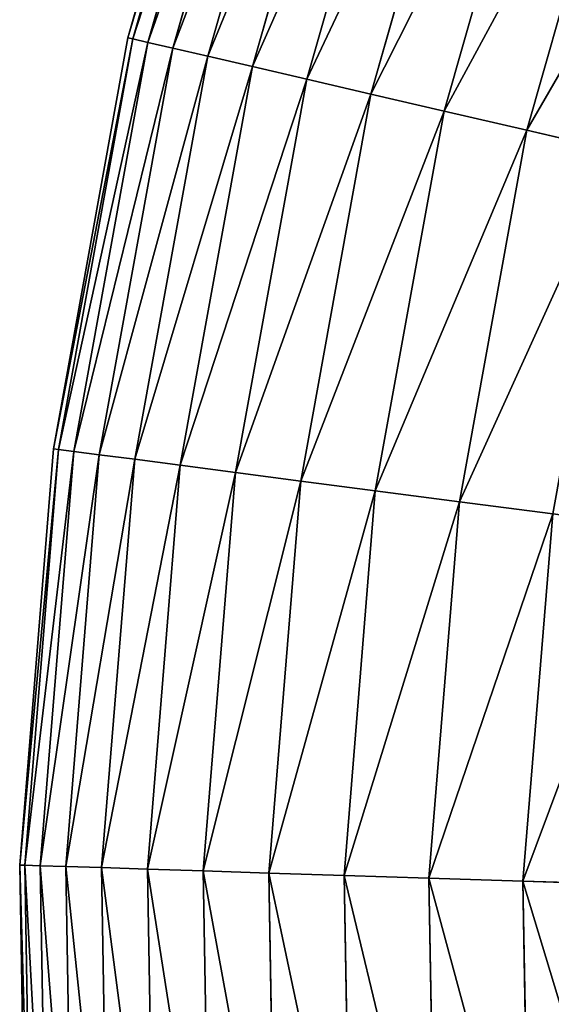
# Model space of a CAD drawing. Extents: x 5 to 635, y -14 to 121.
# Tile 37 of 256: x 5.28 to 11.52, y 53.51 to 65.07. Entities that reach past the tile are written whole.
import ezdxf

# ---------------------------------------------------------------- set-up
doc = ezdxf.new("R2010")
doc.units = 0
doc.layers.get('0').update_dxf_attribs({"color": 13, "linetype": 'CONTINUOUS'})

# ---------------------------------------------------------------- blocks, each defined once
blk = doc.blocks.new('COMPONENT_4')
for p, q in [((2.615, 66.008, 49.94), (1.271, 61.289, 49.94)), ((2.672, 65.989, 47.486), (1.33, 61.275, 47.486)), ((2.672, 65.989, 52.393), (1.33, 61.275, 52.393)), ((2.843, 65.931, 45.039), (1.506, 61.234, 45.039)), ((2.843, 65.931, 54.841), (1.506, 61.234, 54.841)), ((3.128, 65.834, 42.603), (1.799, 61.166, 42.603)), ((3.128, 65.834, 57.276), (1.799, 61.166, 57.276)), ((3.526, 65.699, 40.185), (2.208, 61.071, 40.185)), ((3.526, 65.699, 59.694), (2.208, 61.071, 59.694)), ((4.036, 65.527, 37.791), (2.733, 60.949, 37.791)), ((4.036, 65.527, 62.089), (2.733, 60.949, 62.089)), ((4.657, 65.317, 35.426), (3.371, 60.801, 35.426)), ((4.657, 65.317, 64.454), (3.371, 60.801, 64.454)), ((5.387, 65.07, 33.095), (4.122, 60.627, 33.095)), ((5.387, 65.07, 66.784), (4.122, 60.627, 66.784)), ((6.224, 64.786, 30.806), (4.983, 60.426, 30.806)), ((6.224, 64.786, 69.074), (4.983, 60.426, 69.074)), ((7.167, 64.467, 28.562), (5.953, 60.201, 28.562)), ((7.167, 64.467, 71.318), (5.953, 60.201, 71.318)), ((1.271, 61.289, 49.94), (0.397, 56.46, 49.94)), ((1.33, 61.275, 47.486), (0.457, 56.453, 47.486)), ((1.33, 61.275, 52.393), (0.457, 56.453, 52.393)), ((1.506, 61.234, 45.039), (0.636, 56.429, 45.039)), ((1.506, 61.234, 54.841), (0.636, 56.429, 54.841)), ((1.33, 61.275, 47.486), (1.271, 61.289, 49.94)), ((1.271, 61.289, 49.94), (1.33, 61.275, 52.393)), ((1.506, 61.234, 45.039), (1.33, 61.275, 47.486)), ((1.33, 61.275, 52.393), (1.506, 61.234, 54.841)), ((1.799, 61.166, 42.603), (1.506, 61.234, 45.039)), ((1.506, 61.234, 54.841), (1.799, 61.166, 57.276)), ((1.799, 61.166, 42.603), (0.934, 56.39, 42.603)), ((1.799, 61.166, 57.276), (0.934, 56.39, 57.276)), ((2.208, 61.071, 40.185), (1.799, 61.166, 42.603)), ((1.799, 61.166, 57.276), (2.208, 61.071, 59.694)), ((2.208, 61.071, 40.185), (1.351, 56.336, 40.185)), ((2.208, 61.071, 59.694), (1.351, 56.336, 59.694)), ((2.733, 60.949, 37.791), (2.208, 61.071, 40.185)), ((2.208, 61.071, 59.694), (2.733, 60.949, 62.089)), ((2.733, 60.949, 37.791), (1.885, 56.266, 37.791)), ((2.733, 60.949, 62.089), (1.885, 56.266, 62.089)), ((3.371, 60.801, 35.426), (2.733, 60.949, 37.791)), ((2.733, 60.949, 62.089), (3.371, 60.801, 64.454)), ((3.371, 60.801, 35.426), (2.534, 56.181, 35.426)), ((3.371, 60.801, 64.454), (2.534, 56.181, 64.454)), ((4.122, 60.627, 33.095), (3.371, 60.801, 35.426)), ((3.371, 60.801, 64.454), (4.122, 60.627, 66.784)), ((4.122, 60.627, 33.095), (3.299, 56.081, 33.095)), ((4.122, 60.627, 66.784), (3.299, 56.081, 66.784)), ((4.983, 60.426, 30.806), (4.122, 60.627, 33.095)), ((4.122, 60.627, 66.784), (4.983, 60.426, 69.074)), ((4.983, 60.426, 30.806), (4.175, 55.966, 30.806)), ((4.983, 60.426, 69.074), (4.175, 55.966, 69.074)), ((5.953, 60.201, 28.562), (4.983, 60.426, 30.806)), ((4.983, 60.426, 69.074), (5.953, 60.201, 71.318)), ((5.953, 60.201, 28.562), (5.163, 55.837, 28.562)), ((5.953, 60.201, 71.318), (5.163, 55.837, 71.318)), ((7.029, 59.951, 26.37), (5.953, 60.201, 28.562)), ((5.953, 60.201, 71.318), (7.029, 59.951, 73.51)), ((0.397, 56.46, 49.94), (0, 51.57, 49.94)), ((0.457, 56.453, 47.486), (0.06, 51.568, 47.486)), ((0.457, 56.453, 52.393), (0.06, 51.568, 52.393)), ((0.457, 56.453, 47.486), (0.397, 56.46, 49.94)), ((0.397, 56.46, 49.94), (0.457, 56.453, 52.393)), ((0.636, 56.429, 45.039), (0.457, 56.453, 47.486)), ((0.457, 56.453, 52.393), (0.636, 56.429, 54.841)), ((0.636, 56.429, 45.039), (0.241, 51.562, 45.039)), ((0.636, 56.429, 54.841), (0.241, 51.562, 54.841)), ((0.934, 56.39, 42.603), (0.542, 51.552, 42.603)), ((0.934, 56.39, 57.276), (0.542, 51.552, 57.276)), ((0.934, 56.39, 42.603), (0.636, 56.429, 45.039)), ((0.636, 56.429, 54.841), (0.934, 56.39, 57.276)), ((1.351, 56.336, 40.185), (0.934, 56.39, 42.603)), ((0.934, 56.39, 57.276), (1.351, 56.336, 59.694)), ((1.351, 56.336, 40.185), (0.961, 51.539, 40.185)), ((1.351, 56.336, 59.694), (0.961, 51.539, 59.694)), ((1.885, 56.266, 37.791), (1.351, 56.336, 40.185)), ((1.351, 56.336, 59.694), (1.885, 56.266, 62.089)), ((1.885, 56.266, 37.791), (1.499, 51.522, 37.791)), ((1.885, 56.266, 62.089), (1.499, 51.522, 62.089)), ((2.534, 56.181, 35.426), (1.885, 56.266, 37.791)), ((1.885, 56.266, 62.089), (2.534, 56.181, 64.454)), ((2.534, 56.181, 35.426), (2.154, 51.501, 35.426)), ((2.534, 56.181, 64.454), (2.154, 51.501, 64.454)), ((3.299, 56.081, 33.095), (2.534, 56.181, 35.426)), ((2.534, 56.181, 64.454), (3.299, 56.081, 66.784)), ((3.299, 56.081, 33.095), (2.925, 51.476, 33.095)), ((3.299, 56.081, 66.784), (2.925, 51.476, 66.784)), ((4.175, 55.966, 30.806), (3.299, 56.081, 33.095)), ((3.299, 56.081, 66.784), (4.175, 55.966, 69.074)), ((4.175, 55.966, 30.806), (3.809, 51.448, 30.806)), ((4.175, 55.966, 69.074), (3.809, 51.448, 69.074)), ((5.163, 55.837, 28.562), (4.175, 55.966, 30.806)), ((4.175, 55.966, 69.074), (5.163, 55.837, 71.318)), ((5.163, 55.837, 28.562), (4.804, 51.416, 28.562)), ((5.163, 55.837, 71.318), (4.804, 51.416, 71.318)), ((6.258, 55.694, 26.37), (5.163, 55.837, 28.562)), ((5.163, 55.837, 71.318), (6.258, 55.694, 73.51)), ((6.258, 55.694, 26.37), (5.908, 51.381, 26.37)), ((6.258, 55.694, 73.51), (5.908, 51.381, 73.51)), ((0.06, 51.568, 47.486), (0, 51.57, 49.94)), ((0, 51.57, 49.94), (0.084, 46.664, 49.94)), ((0, 51.57, 49.94), (0.06, 51.568, 52.393)), ((0.241, 51.562, 45.039), (0.06, 51.568, 47.486)), ((0.06, 51.568, 47.486), (0.144, 46.668, 47.486)), ((0.06, 51.568, 52.393), (0.241, 51.562, 54.841)), ((0.06, 51.568, 52.393), (0.144, 46.668, 52.393)), ((0.542, 51.552, 42.603), (0.241, 51.562, 45.039)), ((0.241, 51.562, 45.039), (0.325, 46.68, 45.039)), ((0.241, 51.562, 54.841), (0.542, 51.552, 57.276)), ((0.241, 51.562, 54.841), (0.325, 46.68, 54.841)), ((0.961, 51.539, 40.185), (0.542, 51.552, 42.603)), ((0.542, 51.552, 42.603), (0.625, 46.7, 42.603)), ((0.542, 51.552, 57.276), (0.961, 51.539, 59.694)), ((0.542, 51.552, 57.276), (0.625, 46.7, 57.276)), ((1.499, 51.522, 37.791), (0.961, 51.539, 40.185)), ((0.961, 51.539, 40.185), (1.044, 46.727, 40.185)), ((0.961, 51.539, 59.694), (1.499, 51.522, 62.089)), ((0.961, 51.539, 59.694), (1.044, 46.727, 59.694)), ((2.154, 51.501, 35.426), (1.499, 51.522, 37.791)), ((1.499, 51.522, 37.791), (1.581, 46.763, 37.791)), ((1.499, 51.522, 62.089), (2.154, 51.501, 64.454)), ((1.499, 51.522, 62.089), (1.581, 46.763, 62.089)), ((2.925, 51.476, 33.095), (2.154, 51.501, 35.426)), ((2.154, 51.501, 35.426), (2.235, 46.806, 35.426)), ((2.154, 51.501, 64.454), (2.925, 51.476, 66.784)), ((2.154, 51.501, 64.454), (2.235, 46.806, 64.454)), ((3.809, 51.448, 30.806), (2.925, 51.476, 33.095)), ((2.925, 51.476, 33.095), (3.004, 46.858, 33.095)), ((2.925, 51.476, 66.784), (3.809, 51.448, 69.074)), ((2.925, 51.476, 66.784), (3.004, 46.858, 66.784)), ((4.804, 51.416, 28.562), (3.809, 51.448, 30.806)), ((3.809, 51.448, 30.806), (3.887, 46.916, 30.806)), ((3.809, 51.448, 69.074), (4.804, 51.416, 71.318)), ((3.809, 51.448, 69.074), (3.887, 46.916, 69.074)), ((5.908, 51.381, 26.37), (4.804, 51.416, 28.562)), ((4.804, 51.416, 28.562), (4.88, 46.982, 28.562)), ((4.804, 51.416, 71.318), (5.908, 51.381, 73.51)), ((4.804, 51.416, 71.318), (4.88, 46.982, 71.318)), ((7.119, 51.343, 24.235), (5.908, 51.381, 26.37)), ((5.908, 51.381, 26.37), (5.982, 47.055, 26.37)), ((5.908, 51.381, 73.51), (7.119, 51.343, 75.645)), ((5.908, 51.381, 73.51), (5.982, 47.055, 73.51))]:
    blk.add_line(p, q)
mesh = blk.add_polyface()
corners = [(1.271, 61.289, 49.94), (2.672, 65.989, 47.486), (1.33, 61.275, 47.486), (2.615, 66.008, 49.94)]
mesh.append_faces([[corners[k] for k in face] for face in [(0, 1, 2), (1, 0, 3)]], dxfattribs={"vtx0": -1})
mesh = blk.add_polyface()
corners = [(2.672, 65.989, 52.393), (1.271, 61.289, 49.94), (1.33, 61.275, 52.393), (2.615, 66.008, 49.94)]
mesh.append_faces([[corners[k] for k in face] for face in [(0, 1, 2), (1, 0, 3)]], dxfattribs={"vtx0": -1})
mesh = blk.add_polyface()
corners = [(1.33, 61.275, 47.486), (2.843, 65.931, 45.039), (1.506, 61.234, 45.039), (2.672, 65.989, 47.486)]
mesh.append_faces([[corners[k] for k in face] for face in [(0, 1, 2), (1, 0, 3)]], dxfattribs={"vtx0": -1})
mesh = blk.add_polyface()
corners = [(2.843, 65.931, 54.841), (1.33, 61.275, 52.393), (1.506, 61.234, 54.841), (2.672, 65.989, 52.393)]
mesh.append_faces([[corners[k] for k in face] for face in [(0, 1, 2), (1, 0, 3)]], dxfattribs={"vtx0": -1})
mesh = blk.add_polyface()
corners = [(1.506, 61.234, 45.039), (3.128, 65.834, 42.603), (1.799, 61.166, 42.603), (2.843, 65.931, 45.039)]
mesh.append_faces([[corners[k] for k in face] for face in [(0, 1, 2), (1, 0, 3)]], dxfattribs={"vtx0": -1})
mesh = blk.add_polyface()
corners = [(3.128, 65.834, 57.276), (1.506, 61.234, 54.841), (1.799, 61.166, 57.276), (2.843, 65.931, 54.841)]
mesh.append_faces([[corners[k] for k in face] for face in [(0, 1, 2), (1, 0, 3)]], dxfattribs={"vtx0": -1})
mesh = blk.add_polyface()
corners = [(1.799, 61.166, 42.603), (3.526, 65.699, 40.185), (2.208, 61.071, 40.185), (3.128, 65.834, 42.603)]
mesh.append_faces([[corners[k] for k in face] for face in [(0, 1, 2), (1, 0, 3)]], dxfattribs={"vtx0": -1})
mesh = blk.add_polyface()
corners = [(3.526, 65.699, 59.694), (1.799, 61.166, 57.276), (2.208, 61.071, 59.694), (3.128, 65.834, 57.276)]
mesh.append_faces([[corners[k] for k in face] for face in [(0, 1, 2), (1, 0, 3)]], dxfattribs={"vtx0": -1})
mesh = blk.add_polyface()
corners = [(2.208, 61.071, 40.185), (4.036, 65.527, 37.791), (2.733, 60.949, 37.791), (3.526, 65.699, 40.185)]
mesh.append_faces([[corners[k] for k in face] for face in [(0, 1, 2), (1, 0, 3)]], dxfattribs={"vtx0": -1})
mesh = blk.add_polyface()
corners = [(4.036, 65.527, 62.089), (2.208, 61.071, 59.694), (2.733, 60.949, 62.089), (3.526, 65.699, 59.694)]
mesh.append_faces([[corners[k] for k in face] for face in [(0, 1, 2), (1, 0, 3)]], dxfattribs={"vtx0": -1})
mesh = blk.add_polyface()
corners = [(2.733, 60.949, 37.791), (4.657, 65.317, 35.426), (3.371, 60.801, 35.426), (4.036, 65.527, 37.791)]
mesh.append_faces([[corners[k] for k in face] for face in [(0, 1, 2), (1, 0, 3)]], dxfattribs={"vtx0": -1})
mesh = blk.add_polyface()
corners = [(4.657, 65.317, 64.454), (2.733, 60.949, 62.089), (3.371, 60.801, 64.454), (4.036, 65.527, 62.089)]
mesh.append_faces([[corners[k] for k in face] for face in [(0, 1, 2), (1, 0, 3)]], dxfattribs={"vtx0": -1})
mesh = blk.add_polyface()
corners = [(3.371, 60.801, 35.426), (5.387, 65.07, 33.095), (4.122, 60.627, 33.095), (4.657, 65.317, 35.426)]
mesh.append_faces([[corners[k] for k in face] for face in [(0, 1, 2), (1, 0, 3)]], dxfattribs={"vtx0": -1})
mesh = blk.add_polyface()
corners = [(5.387, 65.07, 66.784), (3.371, 60.801, 64.454), (4.122, 60.627, 66.784), (4.657, 65.317, 64.454)]
mesh.append_faces([[corners[k] for k in face] for face in [(0, 1, 2), (1, 0, 3)]], dxfattribs={"vtx0": -1})
mesh = blk.add_polyface()
corners = [(4.122, 60.627, 33.095), (6.224, 64.786, 30.806), (4.983, 60.426, 30.806), (5.387, 65.07, 33.095)]
mesh.append_faces([[corners[k] for k in face] for face in [(0, 1, 2), (1, 0, 3)]], dxfattribs={"vtx0": -1})
mesh = blk.add_polyface()
corners = [(6.224, 64.786, 69.074), (4.122, 60.627, 66.784), (4.983, 60.426, 69.074), (5.387, 65.07, 66.784)]
mesh.append_faces([[corners[k] for k in face] for face in [(0, 1, 2), (1, 0, 3)]], dxfattribs={"vtx0": -1})
mesh = blk.add_polyface()
corners = [(4.983, 60.426, 30.806), (7.167, 64.467, 28.562), (5.953, 60.201, 28.562), (6.224, 64.786, 30.806)]
mesh.append_faces([[corners[k] for k in face] for face in [(0, 1, 2), (1, 0, 3)]], dxfattribs={"vtx0": -1})
mesh = blk.add_polyface()
corners = [(7.167, 64.467, 71.318), (4.983, 60.426, 69.074), (5.953, 60.201, 71.318), (6.224, 64.786, 69.074)]
mesh.append_faces([[corners[k] for k in face] for face in [(0, 1, 2), (1, 0, 3)]], dxfattribs={"vtx0": -1})
mesh = blk.add_polyface()
corners = [(5.953, 60.201, 28.562), (8.214, 64.112, 26.37), (7.029, 59.951, 26.37), (7.167, 64.467, 28.562)]
mesh.append_faces([[corners[k] for k in face] for face in [(0, 1, 2), (1, 0, 3)]], dxfattribs={"vtx0": -1})
mesh = blk.add_polyface()
corners = [(8.214, 64.112, 73.51), (5.953, 60.201, 71.318), (7.029, 59.951, 73.51), (7.167, 64.467, 71.318)]
mesh.append_faces([[corners[k] for k in face] for face in [(0, 1, 2), (1, 0, 3)]], dxfattribs={"vtx0": -1})
mesh = blk.add_polyface()
corners = [(0.397, 56.46, 49.94), (1.33, 61.275, 47.486), (0.457, 56.453, 47.486), (1.271, 61.289, 49.94)]
mesh.append_faces([[corners[k] for k in face] for face in [(0, 1, 2), (1, 0, 3)]], dxfattribs={"vtx0": -1})
mesh = blk.add_polyface()
corners = [(1.33, 61.275, 52.393), (0.397, 56.46, 49.94), (0.457, 56.453, 52.393), (1.271, 61.289, 49.94)]
mesh.append_faces([[corners[k] for k in face] for face in [(0, 1, 2), (1, 0, 3)]], dxfattribs={"vtx0": -1})
mesh = blk.add_polyface()
corners = [(0.457, 56.453, 47.486), (1.506, 61.234, 45.039), (0.636, 56.429, 45.039), (1.33, 61.275, 47.486)]
mesh.append_faces([[corners[k] for k in face] for face in [(0, 1, 2), (1, 0, 3)]], dxfattribs={"vtx0": -1})
mesh = blk.add_polyface()
corners = [(1.506, 61.234, 54.841), (0.457, 56.453, 52.393), (0.636, 56.429, 54.841), (1.33, 61.275, 52.393)]
mesh.append_faces([[corners[k] for k in face] for face in [(0, 1, 2), (1, 0, 3)]], dxfattribs={"vtx0": -1})
mesh = blk.add_polyface()
corners = [(0.636, 56.429, 45.039), (1.799, 61.166, 42.603), (0.934, 56.39, 42.603), (1.506, 61.234, 45.039)]
mesh.append_faces([[corners[k] for k in face] for face in [(0, 1, 2), (1, 0, 3)]], dxfattribs={"vtx0": -1})
mesh = blk.add_polyface()
corners = [(1.799, 61.166, 57.276), (0.636, 56.429, 54.841), (0.934, 56.39, 57.276), (1.506, 61.234, 54.841)]
mesh.append_faces([[corners[k] for k in face] for face in [(0, 1, 2), (1, 0, 3)]], dxfattribs={"vtx0": -1})
mesh = blk.add_polyface()
corners = [(0.934, 56.39, 42.603), (2.208, 61.071, 40.185), (1.351, 56.336, 40.185), (1.799, 61.166, 42.603)]
mesh.append_faces([[corners[k] for k in face] for face in [(0, 1, 2), (1, 0, 3)]], dxfattribs={"vtx0": -1})
mesh = blk.add_polyface()
corners = [(2.208, 61.071, 59.694), (0.934, 56.39, 57.276), (1.351, 56.336, 59.694), (1.799, 61.166, 57.276)]
mesh.append_faces([[corners[k] for k in face] for face in [(0, 1, 2), (1, 0, 3)]], dxfattribs={"vtx0": -1})
mesh = blk.add_polyface()
corners = [(1.351, 56.336, 40.185), (2.733, 60.949, 37.791), (1.885, 56.266, 37.791), (2.208, 61.071, 40.185)]
mesh.append_faces([[corners[k] for k in face] for face in [(0, 1, 2), (1, 0, 3)]], dxfattribs={"vtx0": -1})
mesh = blk.add_polyface()
corners = [(2.733, 60.949, 62.089), (1.351, 56.336, 59.694), (1.885, 56.266, 62.089), (2.208, 61.071, 59.694)]
mesh.append_faces([[corners[k] for k in face] for face in [(0, 1, 2), (1, 0, 3)]], dxfattribs={"vtx0": -1})
mesh = blk.add_polyface()
corners = [(1.885, 56.266, 37.791), (3.371, 60.801, 35.426), (2.534, 56.181, 35.426), (2.733, 60.949, 37.791)]
mesh.append_faces([[corners[k] for k in face] for face in [(0, 1, 2), (1, 0, 3)]], dxfattribs={"vtx0": -1})
mesh = blk.add_polyface()
corners = [(3.371, 60.801, 64.454), (1.885, 56.266, 62.089), (2.534, 56.181, 64.454), (2.733, 60.949, 62.089)]
mesh.append_faces([[corners[k] for k in face] for face in [(0, 1, 2), (1, 0, 3)]], dxfattribs={"vtx0": -1})
mesh = blk.add_polyface()
corners = [(2.534, 56.181, 35.426), (4.122, 60.627, 33.095), (3.299, 56.081, 33.095), (3.371, 60.801, 35.426)]
mesh.append_faces([[corners[k] for k in face] for face in [(0, 1, 2), (1, 0, 3)]], dxfattribs={"vtx0": -1})
mesh = blk.add_polyface()
corners = [(4.122, 60.627, 66.784), (2.534, 56.181, 64.454), (3.299, 56.081, 66.784), (3.371, 60.801, 64.454)]
mesh.append_faces([[corners[k] for k in face] for face in [(0, 1, 2), (1, 0, 3)]], dxfattribs={"vtx0": -1})
mesh = blk.add_polyface()
corners = [(3.299, 56.081, 33.095), (4.983, 60.426, 30.806), (4.175, 55.966, 30.806), (4.122, 60.627, 33.095)]
mesh.append_faces([[corners[k] for k in face] for face in [(0, 1, 2), (1, 0, 3)]], dxfattribs={"vtx0": -1})
mesh = blk.add_polyface()
corners = [(4.983, 60.426, 69.074), (3.299, 56.081, 66.784), (4.175, 55.966, 69.074), (4.122, 60.627, 66.784)]
mesh.append_faces([[corners[k] for k in face] for face in [(0, 1, 2), (1, 0, 3)]], dxfattribs={"vtx0": -1})
mesh = blk.add_polyface()
corners = [(4.175, 55.966, 30.806), (5.953, 60.201, 28.562), (5.163, 55.837, 28.562), (4.983, 60.426, 30.806)]
mesh.append_faces([[corners[k] for k in face] for face in [(0, 1, 2), (1, 0, 3)]], dxfattribs={"vtx0": -1})
mesh = blk.add_polyface()
corners = [(5.953, 60.201, 71.318), (4.175, 55.966, 69.074), (5.163, 55.837, 71.318), (4.983, 60.426, 69.074)]
mesh.append_faces([[corners[k] for k in face] for face in [(0, 1, 2), (1, 0, 3)]], dxfattribs={"vtx0": -1})
mesh = blk.add_polyface()
corners = [(5.163, 55.837, 28.562), (7.029, 59.951, 26.37), (6.258, 55.694, 26.37), (5.953, 60.201, 28.562)]
mesh.append_faces([[corners[k] for k in face] for face in [(0, 1, 2), (1, 0, 3)]], dxfattribs={"vtx0": -1})
mesh = blk.add_polyface()
corners = [(7.029, 59.951, 73.51), (5.163, 55.837, 71.318), (6.258, 55.694, 73.51), (5.953, 60.201, 71.318)]
mesh.append_faces([[corners[k] for k in face] for face in [(0, 1, 2), (1, 0, 3)]], dxfattribs={"vtx0": -1})
mesh = blk.add_polyface()
corners = [(0, 51.57, 49.94), (0.457, 56.453, 47.486), (0.06, 51.568, 47.486), (0.397, 56.46, 49.94)]
mesh.append_faces([[corners[k] for k in face] for face in [(0, 1, 2), (1, 0, 3)]], dxfattribs={"vtx0": -1})
mesh = blk.add_polyface()
corners = [(0.457, 56.453, 52.393), (0, 51.57, 49.94), (0.06, 51.568, 52.393), (0.397, 56.46, 49.94)]
mesh.append_faces([[corners[k] for k in face] for face in [(0, 1, 2), (1, 0, 3)]], dxfattribs={"vtx0": -1})
mesh = blk.add_polyface()
corners = [(0.06, 51.568, 47.486), (0.636, 56.429, 45.039), (0.241, 51.562, 45.039), (0.457, 56.453, 47.486)]
mesh.append_faces([[corners[k] for k in face] for face in [(0, 1, 2), (1, 0, 3)]], dxfattribs={"vtx0": -1})
mesh = blk.add_polyface()
corners = [(0.636, 56.429, 54.841), (0.06, 51.568, 52.393), (0.241, 51.562, 54.841), (0.457, 56.453, 52.393)]
mesh.append_faces([[corners[k] for k in face] for face in [(0, 1, 2), (1, 0, 3)]], dxfattribs={"vtx0": -1})
mesh = blk.add_polyface()
corners = [(0.241, 51.562, 45.039), (0.934, 56.39, 42.603), (0.542, 51.552, 42.603), (0.636, 56.429, 45.039)]
mesh.append_faces([[corners[k] for k in face] for face in [(0, 1, 2), (1, 0, 3)]], dxfattribs={"vtx0": -1})
mesh = blk.add_polyface()
corners = [(0.934, 56.39, 57.276), (0.241, 51.562, 54.841), (0.542, 51.552, 57.276), (0.636, 56.429, 54.841)]
mesh.append_faces([[corners[k] for k in face] for face in [(0, 1, 2), (1, 0, 3)]], dxfattribs={"vtx0": -1})
mesh = blk.add_polyface()
corners = [(0.542, 51.552, 42.603), (1.351, 56.336, 40.185), (0.961, 51.539, 40.185), (0.934, 56.39, 42.603)]
mesh.append_faces([[corners[k] for k in face] for face in [(0, 1, 2), (1, 0, 3)]], dxfattribs={"vtx0": -1})
mesh = blk.add_polyface()
corners = [(1.351, 56.336, 59.694), (0.542, 51.552, 57.276), (0.961, 51.539, 59.694), (0.934, 56.39, 57.276)]
mesh.append_faces([[corners[k] for k in face] for face in [(0, 1, 2), (1, 0, 3)]], dxfattribs={"vtx0": -1})
mesh = blk.add_polyface()
corners = [(0.961, 51.539, 40.185), (1.885, 56.266, 37.791), (1.499, 51.522, 37.791), (1.351, 56.336, 40.185)]
mesh.append_faces([[corners[k] for k in face] for face in [(0, 1, 2), (1, 0, 3)]], dxfattribs={"vtx0": -1})
mesh = blk.add_polyface()
corners = [(1.885, 56.266, 62.089), (0.961, 51.539, 59.694), (1.499, 51.522, 62.089), (1.351, 56.336, 59.694)]
mesh.append_faces([[corners[k] for k in face] for face in [(0, 1, 2), (1, 0, 3)]], dxfattribs={"vtx0": -1})
mesh = blk.add_polyface()
corners = [(1.499, 51.522, 37.791), (2.534, 56.181, 35.426), (2.154, 51.501, 35.426), (1.885, 56.266, 37.791)]
mesh.append_faces([[corners[k] for k in face] for face in [(0, 1, 2), (1, 0, 3)]], dxfattribs={"vtx0": -1})
mesh = blk.add_polyface()
corners = [(2.534, 56.181, 64.454), (1.499, 51.522, 62.089), (2.154, 51.501, 64.454), (1.885, 56.266, 62.089)]
mesh.append_faces([[corners[k] for k in face] for face in [(0, 1, 2), (1, 0, 3)]], dxfattribs={"vtx0": -1})
mesh = blk.add_polyface()
corners = [(2.154, 51.501, 35.426), (3.299, 56.081, 33.095), (2.925, 51.476, 33.095), (2.534, 56.181, 35.426)]
mesh.append_faces([[corners[k] for k in face] for face in [(0, 1, 2), (1, 0, 3)]], dxfattribs={"vtx0": -1})
mesh = blk.add_polyface()
corners = [(3.299, 56.081, 66.784), (2.154, 51.501, 64.454), (2.925, 51.476, 66.784), (2.534, 56.181, 64.454)]
mesh.append_faces([[corners[k] for k in face] for face in [(0, 1, 2), (1, 0, 3)]], dxfattribs={"vtx0": -1})
mesh = blk.add_polyface()
corners = [(2.925, 51.476, 33.095), (4.175, 55.966, 30.806), (3.809, 51.448, 30.806), (3.299, 56.081, 33.095)]
mesh.append_faces([[corners[k] for k in face] for face in [(0, 1, 2), (1, 0, 3)]], dxfattribs={"vtx0": -1})
mesh = blk.add_polyface()
corners = [(4.175, 55.966, 69.074), (2.925, 51.476, 66.784), (3.809, 51.448, 69.074), (3.299, 56.081, 66.784)]
mesh.append_faces([[corners[k] for k in face] for face in [(0, 1, 2), (1, 0, 3)]], dxfattribs={"vtx0": -1})
mesh = blk.add_polyface()
corners = [(3.809, 51.448, 30.806), (5.163, 55.837, 28.562), (4.804, 51.416, 28.562), (4.175, 55.966, 30.806)]
mesh.append_faces([[corners[k] for k in face] for face in [(0, 1, 2), (1, 0, 3)]], dxfattribs={"vtx0": -1})
mesh = blk.add_polyface()
corners = [(5.163, 55.837, 71.318), (3.809, 51.448, 69.074), (4.804, 51.416, 71.318), (4.175, 55.966, 69.074)]
mesh.append_faces([[corners[k] for k in face] for face in [(0, 1, 2), (1, 0, 3)]], dxfattribs={"vtx0": -1})
mesh = blk.add_polyface()
corners = [(4.804, 51.416, 28.562), (6.258, 55.694, 26.37), (5.908, 51.381, 26.37), (5.163, 55.837, 28.562)]
mesh.append_faces([[corners[k] for k in face] for face in [(0, 1, 2), (1, 0, 3)]], dxfattribs={"vtx0": -1})
mesh = blk.add_polyface()
corners = [(6.258, 55.694, 73.51), (4.804, 51.416, 71.318), (5.908, 51.381, 73.51), (5.163, 55.837, 71.318)]
mesh.append_faces([[corners[k] for k in face] for face in [(0, 1, 2), (1, 0, 3)]], dxfattribs={"vtx0": -1})
mesh = blk.add_polyface()
corners = [(5.908, 51.381, 26.37), (7.459, 55.537, 24.235), (7.119, 51.343, 24.235), (6.258, 55.694, 26.37)]
mesh.append_faces([[corners[k] for k in face] for face in [(0, 1, 2), (1, 0, 3)]], dxfattribs={"vtx0": -1})
mesh = blk.add_polyface()
corners = [(7.459, 55.537, 75.645), (5.908, 51.381, 73.51), (7.119, 51.343, 75.645), (6.258, 55.694, 73.51)]
mesh.append_faces([[corners[k] for k in face] for face in [(0, 1, 2), (1, 0, 3)]], dxfattribs={"vtx0": -1})
mesh = blk.add_polyface()
corners = [(0, 51.57, 49.94), (0.144, 46.668, 47.486), (0.084, 46.664, 49.94), (0.06, 51.568, 47.486)]
mesh.append_faces([[corners[k] for k in face] for face in [(0, 1, 2), (1, 0, 3)]], dxfattribs={"vtx0": -1})
mesh = blk.add_polyface()
corners = [(0.144, 46.668, 52.393), (0, 51.57, 49.94), (0.084, 46.664, 49.94), (0.06, 51.568, 52.393)]
mesh.append_faces([[corners[k] for k in face] for face in [(0, 1, 2), (1, 0, 3)]], dxfattribs={"vtx0": -1})
mesh = blk.add_polyface()
corners = [(0.06, 51.568, 47.486), (0.325, 46.68, 45.039), (0.144, 46.668, 47.486), (0.241, 51.562, 45.039)]
mesh.append_faces([[corners[k] for k in face] for face in [(0, 1, 2), (1, 0, 3)]], dxfattribs={"vtx0": -1})
mesh = blk.add_polyface()
corners = [(0.325, 46.68, 54.841), (0.06, 51.568, 52.393), (0.144, 46.668, 52.393), (0.241, 51.562, 54.841)]
mesh.append_faces([[corners[k] for k in face] for face in [(0, 1, 2), (1, 0, 3)]], dxfattribs={"vtx0": -1})
mesh = blk.add_polyface()
corners = [(0.241, 51.562, 45.039), (0.625, 46.7, 42.603), (0.325, 46.68, 45.039), (0.542, 51.552, 42.603)]
mesh.append_faces([[corners[k] for k in face] for face in [(0, 1, 2), (1, 0, 3)]], dxfattribs={"vtx0": -1})
mesh = blk.add_polyface()
corners = [(0.625, 46.7, 57.276), (0.241, 51.562, 54.841), (0.325, 46.68, 54.841), (0.542, 51.552, 57.276)]
mesh.append_faces([[corners[k] for k in face] for face in [(0, 1, 2), (1, 0, 3)]], dxfattribs={"vtx0": -1})
mesh = blk.add_polyface()
corners = [(0.542, 51.552, 42.603), (1.044, 46.727, 40.185), (0.625, 46.7, 42.603), (0.961, 51.539, 40.185)]
mesh.append_faces([[corners[k] for k in face] for face in [(0, 1, 2), (1, 0, 3)]], dxfattribs={"vtx0": -1})
mesh = blk.add_polyface()
corners = [(1.044, 46.727, 59.694), (0.542, 51.552, 57.276), (0.625, 46.7, 57.276), (0.961, 51.539, 59.694)]
mesh.append_faces([[corners[k] for k in face] for face in [(0, 1, 2), (1, 0, 3)]], dxfattribs={"vtx0": -1})
mesh = blk.add_polyface()
corners = [(0.961, 51.539, 40.185), (1.581, 46.763, 37.791), (1.044, 46.727, 40.185), (1.499, 51.522, 37.791)]
mesh.append_faces([[corners[k] for k in face] for face in [(0, 1, 2), (1, 0, 3)]], dxfattribs={"vtx0": -1})
mesh = blk.add_polyface()
corners = [(1.581, 46.763, 62.089), (0.961, 51.539, 59.694), (1.044, 46.727, 59.694), (1.499, 51.522, 62.089)]
mesh.append_faces([[corners[k] for k in face] for face in [(0, 1, 2), (1, 0, 3)]], dxfattribs={"vtx0": -1})
mesh = blk.add_polyface()
corners = [(1.499, 51.522, 37.791), (2.235, 46.806, 35.426), (1.581, 46.763, 37.791), (2.154, 51.501, 35.426)]
mesh.append_faces([[corners[k] for k in face] for face in [(0, 1, 2), (1, 0, 3)]], dxfattribs={"vtx0": -1})
mesh = blk.add_polyface()
corners = [(2.235, 46.806, 64.454), (1.499, 51.522, 62.089), (1.581, 46.763, 62.089), (2.154, 51.501, 64.454)]
mesh.append_faces([[corners[k] for k in face] for face in [(0, 1, 2), (1, 0, 3)]], dxfattribs={"vtx0": -1})
mesh = blk.add_polyface()
corners = [(2.154, 51.501, 35.426), (3.004, 46.858, 33.095), (2.235, 46.806, 35.426), (2.925, 51.476, 33.095)]
mesh.append_faces([[corners[k] for k in face] for face in [(0, 1, 2), (1, 0, 3)]], dxfattribs={"vtx0": -1})
mesh = blk.add_polyface()
corners = [(3.004, 46.858, 66.784), (2.154, 51.501, 64.454), (2.235, 46.806, 64.454), (2.925, 51.476, 66.784)]
mesh.append_faces([[corners[k] for k in face] for face in [(0, 1, 2), (1, 0, 3)]], dxfattribs={"vtx0": -1})
mesh = blk.add_polyface()
corners = [(2.925, 51.476, 33.095), (3.887, 46.916, 30.806), (3.004, 46.858, 33.095), (3.809, 51.448, 30.806)]
mesh.append_faces([[corners[k] for k in face] for face in [(0, 1, 2), (1, 0, 3)]], dxfattribs={"vtx0": -1})
mesh = blk.add_polyface()
corners = [(3.887, 46.916, 69.074), (2.925, 51.476, 66.784), (3.004, 46.858, 66.784), (3.809, 51.448, 69.074)]
mesh.append_faces([[corners[k] for k in face] for face in [(0, 1, 2), (1, 0, 3)]], dxfattribs={"vtx0": -1})
mesh = blk.add_polyface()
corners = [(3.809, 51.448, 30.806), (4.88, 46.982, 28.562), (3.887, 46.916, 30.806), (4.804, 51.416, 28.562)]
mesh.append_faces([[corners[k] for k in face] for face in [(0, 1, 2), (1, 0, 3)]], dxfattribs={"vtx0": -1})
mesh = blk.add_polyface()
corners = [(4.88, 46.982, 71.318), (3.809, 51.448, 69.074), (3.887, 46.916, 69.074), (4.804, 51.416, 71.318)]
mesh.append_faces([[corners[k] for k in face] for face in [(0, 1, 2), (1, 0, 3)]], dxfattribs={"vtx0": -1})
mesh = blk.add_polyface()
corners = [(4.804, 51.416, 28.562), (5.982, 47.055, 26.37), (4.88, 46.982, 28.562), (5.908, 51.381, 26.37)]
mesh.append_faces([[corners[k] for k in face] for face in [(0, 1, 2), (1, 0, 3)]], dxfattribs={"vtx0": -1})
mesh = blk.add_polyface()
corners = [(5.982, 47.055, 73.51), (4.804, 51.416, 71.318), (4.88, 46.982, 71.318), (5.908, 51.381, 73.51)]
mesh.append_faces([[corners[k] for k in face] for face in [(0, 1, 2), (1, 0, 3)]], dxfattribs={"vtx0": -1})
mesh = blk.add_polyface()
corners = [(5.908, 51.381, 26.37), (7.191, 47.135, 24.235), (5.982, 47.055, 26.37), (7.119, 51.343, 24.235)]
mesh.append_faces([[corners[k] for k in face] for face in [(0, 1, 2), (1, 0, 3)]], dxfattribs={"vtx0": -1})
mesh = blk.add_polyface()
corners = [(7.191, 47.135, 75.645), (5.908, 51.381, 73.51), (5.982, 47.055, 73.51), (7.119, 51.343, 75.645)]
mesh.append_faces([[corners[k] for k in face] for face in [(0, 1, 2), (1, 0, 3)]], dxfattribs={"vtx0": -1})
blk = doc.blocks.new('COMPONENT_5')
blk.add_blockref('COMPONENT_4', (0, 0))
blk = doc.blocks.new('GROUP_3')
blk.add_blockref('COMPONENT_5', (0, 1.542))

msp = doc.modelspace()

# ---------------------------------------------------------------- block references
msp.add_blockref('GROUP_3', (5.278, 2.031, 2.908))

doc.saveas('drawing.dxf')
